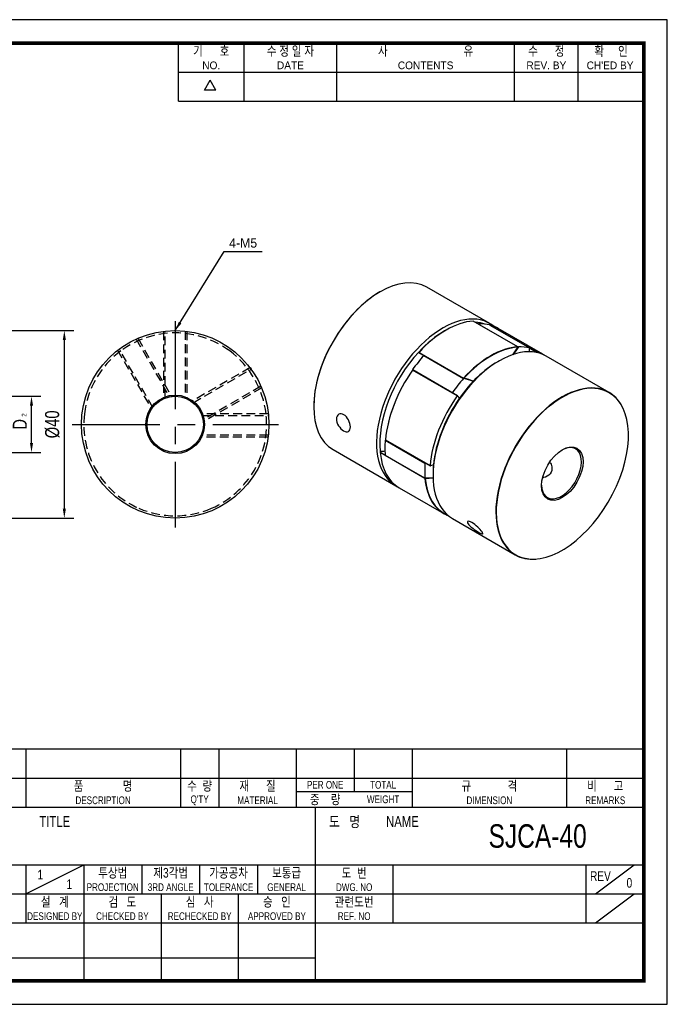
# Model space of a CAD drawing. Header units: millimetres. Extents: x 0 to 297, y 0 to 210.
# Tile 2 of 2: x 159 to 297, y 0 to 210. Entities that reach past the tile are written whole.
import ezdxf
from ezdxf.enums import TextEntityAlignment as Align

# ---------------------------------------------------------------- set-up
doc = ezdxf.new("R2010")
doc.units = ezdxf.units.MM
doc.header["$LTSCALE"] = 15
for name, pattern in [('CENTER', [2, 1.25, -0.25, 0.25, -0.25]), ('DASHED', [0.75, 0.5, -0.25]), ('HIDDEN2', [0.1875, 0.125, -0.0625])]:
    doc.linetypes.add(name, pattern=pattern)
doc.layers.get('0').update_dxf_attribs({"linetype": 'CONTINUOUS'})
doc.layers.get('Defpoints').update_dxf_attribs({"linetype": 'CONTINUOUS'})
for name, color, linetype in [('BM', 2, 'CONTINUOUS'), ('CT', 1, 'CENTER'), ('D', 7, 'CONTINUOUS'), ('DIM', 7, 'CONTINUOUS'), ('HD', 4, 'DASHED')]:
    doc.layers.add(name, color=color, linetype=linetype)
doc.styles.get("Standard").update_dxf_attribs({"font": 'Gulim.ttf', "width": 0.8, "height": 3})
doc.dimstyles.new('LIM', dxfattribs={"dimtxt": 2, "dimasz": 2, "dimexe": 2, "dimexo": 1, "dimgap": 1, "dimtad": 1, "dimdec": 3, "dimzin": 9, "dimdsep": 46, "dimtxsty": 'Standard', "dimcen": 3, "dimclrd": 1, "dimclre": 1, "dimadec": 0, "dimazin": 0, "dimtfac": 1, "dimtdec": 3, "dimtmove": 0, "dimatfit": 3, "dimfxl": 0, "dimtolj": 1, "dimtzin": 0, "dimarcsym": 0})

# ---------------------------------------------------------------- blocks, each defined once
blk = doc.blocks.new('*D107')
at = {"layer": 'Defpoints', "color": 0}
for p in [(149.13, 129.69), (161.38, 129.69), (149.13, 117.69)]:
    blk.add_point(p, dxfattribs=at)
at = {"layer": 'DIM', "color": 1, "lineweight": -2}
for p, q in [((150.13, 129.69), (163.38, 129.69)), ((161.38, 119.69), (161.38, 127.69)), ((150.13, 117.69), (163.38, 117.69))]:
    blk.add_line(p, q, dxfattribs=at)
at = {"layer": 'DIM', "color": 1}
for points in [[(161.05, 127.69), (161.71, 127.69), (161.38, 129.69)], [(161.05, 119.69), (161.71, 119.69), (161.38, 117.69)]]:
    blk.add_solid(points, dxfattribs=at)
at = {"layer": 'DIM', "color": 0, "insert": (158.88, 123.69), "char_height": 3, "attachment_point": 5, "rotation": 90}
blk.add_mtext('\\A1;D', dxfattribs=at)
blk = doc.blocks.new('*D108')
at = {"layer": 'Defpoints', "color": 0}
for p in [(149.33, 143.69), (149.33, 103.69), (168.38, 103.69)]:
    blk.add_point(p, dxfattribs=at)
at = {"layer": 'DIM', "color": 1, "lineweight": -2}
for p, q in [((150.33, 143.69), (170.38, 143.69)), ((168.38, 141.69), (168.38, 105.69)), ((150.33, 103.69), (170.38, 103.69))]:
    blk.add_line(p, q, dxfattribs=at)
at = {"layer": 'DIM', "color": 1}
for points in [[(168.05, 141.69), (168.71, 141.69), (168.38, 143.69)], [(168.05, 105.69), (168.71, 105.69), (168.38, 103.69)]]:
    blk.add_solid(points, dxfattribs=at)
at = {"layer": 'DIM', "color": 0, "insert": (165.84, 123.69), "char_height": 3, "attachment_point": 5, "rotation": 90}
blk.add_mtext('\\A1;%%C40', dxfattribs=at)

msp = doc.modelspace()

# ---------------------------------------------------------------- linework, layer by layer
for p, q in [((192.7139, 192.6407), (192.7139, 205)), ((206.7211, 192.6407), (206.7211, 205)), ((226.4959, 192.6407), (226.4959, 205)), ((264.3976, 192.6407), (264.3976, 205)), ((277.9928, 192.6407), (277.9928, 205)), ((192.7139, 198.8204), (291.588, 198.8204)), ((198.2565, 194.9765), (199.4924, 197.1172)), ((200.7283, 194.9765), (199.4924, 197.1172)), ((200.7283, 194.9765), (198.2565, 194.9765)), ((192.7139, 192.6407), (291.588, 192.6407)), ((292, 54.437), (147.8086, 54.437)), ((160.1679, 54.437), (160.1679, 42.0778)), ((193.1259, 54.437), (193.1259, 42.0778)), ((201.3654, 54.437), (201.3654, 42.0778)), ((217.8444, 54.437), (217.8444, 42.0778)), ((230.2037, 54.437), (230.2037, 45.3736)), ((242.563, 54.437), (242.563, 42.0778)), ((275.521, 54.437), (275.521, 42.0778)), ((147.8086, 48.2574), (292, 48.2574)), ((217.8444, 45.3736), (242.563, 45.3736)), ((147.8086, 42.0778), (292, 42.0778)), ((221.9642, 5), (221.9642, 42.0778)), ((147.8086, 29.7185), (292, 29.7185)), ((160.1679, 23.5389), (172.5271, 29.7185)), ((160.1679, 29.7185), (160.1679, 17.3593)), ((172.5271, 29.7185), (172.5271, 5)), ((184.8864, 29.7185), (184.8864, 23.5389)), ((197.2457, 29.7185), (197.2457, 23.5389)), ((209.6049, 29.7185), (209.6049, 23.5389)), ((238.4432, 29.7185), (238.4432, 17.3593)), ((279.6407, 29.7185), (279.6407, 17.3593)), ((281.7006, 23.5389), (289.9401, 29.7185)), ((147.8086, 23.5389), (221.9642, 23.5389)), ((189.0061, 23.5389), (189.0061, 5)), ((205.4852, 23.5389), (205.4852, 5)), ((221.9642, 23.5389), (292, 23.5389)), ((281.7006, 17.3593), (289.9401, 23.5389)), ((147.8086, 17.3593), (292, 17.3593)), ((147.8086, 9.8798), (221.9642, 9.8798))]:
    msp.add_line(p, q)
msp.add_lwpolyline([(297, 210), (0, 210), (0, 0), (297, 0)], close=True)
msp.add_lwpolyline([(292, 205, 0.8, 0.8, 0), (5, 205, 0.8, 0.8, 0), (5, 5, 0.8, 0.8, 0), (292, 5, 0.8, 0.8, 0)], format="xyseb", close=True)
at = {"layer": 'BM', "linetype": 'Continuous'}
for p, q in [((259.1162, 145.2074), (245.7166, 152.9437)), ((265.1083, 140.2282), (255.5977, 145.7191)), ((265.1189, 140.2259), (255.6057, 145.7183)), ((256.7583, 145.1012), (256.7565, 145.0877)), ((256.7565, 145.0877), (265.1994, 140.2132)), ((249.8233, 143.8086), (249.4698, 143.6044)), ((259.163, 144.8728), (259.1212, 144.8901)), ((259.163, 144.8728), (267.6058, 139.9983)), ((259.2475, 144.841), (268.7581, 139.3501)), ((270.4653, 138.655), (260.9547, 144.1459)), ((243.9896, 139.0086), (243.9853, 139.1243)), ((243.9907, 139.0068), (253.549, 133.4883)), ((244.049, 139.0514), (253.5595, 133.5605)), ((265.1994, 140.2132), (265.2436, 140.2022)), ((268.7566, 139.2554), (267.6035, 139.921)), ((267.6065, 139.9912), (267.6058, 139.9983)), ((268.8474, 139.0598), (268.7566, 139.2554)), ((245.0893, 138.3516), (245.0451, 138.3386)), ((245.0893, 138.3516), (253.5321, 133.4771)), ((261.1724, 137.2562), (260.8189, 137.052)), ((284.5721, 130.5104), (271.1724, 138.2467)), ((252.1725, 129.7744), (242.6619, 135.2653)), ((242.6821, 135.399), (242.6828, 135.3579)), ((242.6828, 135.3579), (251.1257, 130.4835)), ((252.248, 129.7794), (242.7076, 135.2875)), ((253.5303, 133.4396), (253.5321, 133.4771)), ((251.1257, 130.4835), (251.1674, 130.5)), ((252.283, 129.7444), (252.6051, 129.1767)), ((236.8492, 120.3226), (236.8255, 120.3045)), ((236.8492, 120.3226), (245.292, 115.4482)), ((236.8875, 120.3827), (246.3981, 114.8917)), ((236.8977, 120.3555), (246.4215, 114.8569)), ((225.7166, 118.3027), (239.1162, 110.5664)), ((235.7715, 117.9546), (235.7528, 117.7796)), ((235.7528, 117.7796), (236.8249, 117.1606)), ((245.2667, 112.187), (235.7561, 117.678)), ((236.8255, 117.1539), (236.8492, 117.114)), ((236.8492, 117.114), (245.292, 112.2395)), ((245.3108, 115.4055), (245.292, 115.4482)), ((247.1206, 115.0412), (246.5038, 114.8492)), ((245.292, 112.2395), (245.3108, 112.2549)), ((247.0303, 113.1695), (247.0303, 112.7613)), ((239.8233, 110.1581), (249.3339, 104.6672)), ((251.1724, 103.6057), (264.5721, 95.8694))]:
    msp.add_line(p, q, dxfattribs=at)
at = {"layer": 'BM', "linetype": 'HIDDEN2'}
for p, q in [((208.0166, 135.7948), (208.2166, 135.4484)), ((210.5143, 131.4633), (210.3143, 131.8097))]:
    msp.add_line(p, q, dxfattribs=at)
at = {"layer": 'BM', "linetype": 'Continuous'}
for radius in [20, 6.25, 6]:
    msp.add_circle((192.0354, 123.6927), radius, dxfattribs=at)
at = {"layer": 'BM', "linetype": 'HIDDEN2'}
for start, end in [(53.437996, 126.562004), (126.562004, 173.437996), (6.562004, 53.437996), (173.437996, 246.562004), (293.437996, 6.562004), (246.562004, 293.437996)]:
    msp.add_arc((192.0354, 123.6927), 19.5, start, end, dxfattribs=at)
at = {"layer": 'BM', "linetype": 'Continuous'}
for centre, radius, start, end in [((259.2268, 144.796), 0.05, 75.503557, 106.158435), ((265.0939, 140.1826), 0.05, 0, 60), ((265.0939, 140.1826), 0.05, 323.040072, 0), ((242.6826, 135.2442), 0.05, 60, 144.717235), ((253.574, 133.5316), 0.05, 240, 260.113946), ((236.9227, 120.3988), 0.05, 175.134994, 240), ((236.6522, 117.758), 0.8996, 178.62759, 185.106016)]:
    msp.add_arc(centre, radius, start, end, dxfattribs=at)
for centre, major_axis, ratio, start_param, end_param in [((235.7166, 135.6232), (10, 17.3205), 0.57735027, 0, 3.14159265), ((235.6812, 135.6436), (-9.975, -17.2772), 0.57735027, 3.92699082, 5.49903918), ((249.1162, 127.8869), (-10, -17.3205), 0.57735027, 3.04953882, 6.28318531), ((249.8233, 127.4786), (10, 17.3205), 0.57735027, 0.36479531, 1.20600102), ((249.4698, 127.6828), (-9.75, -16.8875), 0.57735027, 3.24518014, 3.43132878), ((265.0438, 135.021), (-10.8247, -18.749), 0.57735027, 4.49889843, 4.50087548), ((250.9017, 126.856), (10, 17.3205), 0.57735027, 0.16518172, 0.35841706), ((249.4698, 127.6828), (9.75, 16.8875), 0.57735027, 0.78539816, 1.19446836), ((259.2268, 144.796), (-0.025, -0.0433), 0.57735027, 3.30039612, 3.94720933), ((259.2268, 144.796), (-0.0125, -0.0484), 0.80622277, 2.92157375, 3.14159265), ((250.9547, 126.8254), (-10, -17.3205), 0.57735027, 3.14159265, 3.30039612), ((249.4698, 127.6828), (9.75, 16.8875), 0.57735027, 1.19446836, 2.47072307), ((261.1724, 120.9262), (-10, -17.3205), 0.57735027, 3.14159265, 6.28318531), ((259.3339, 121.9877), (10, 17.3205), 0.57735027, 0.36479531, 1.20600102), ((259.3693, 121.9673), (9.975, 17.2772), 0.57735027, 0.36479531, 1.20600102), ((273.5114, 130.1322), (-10.8647, -18.8183), 0.57735027, 4.50401843, 4.59564726), ((273.5079, 130.1343), (-10.8397, -18.775), 0.57735027, 4.49979062, 4.59393681), ((273.5291, 130.122), (10.8247, 18.749), 0.57735027, 1.35730577, 1.44977593), ((265.0939, 140.1826), (-0.025, -0.0433), 0.57735027, 3.14159265, 3.50638796), ((265.0939, 140.1826), (0.003, -0.0499), 0.7627685, 1.10352961, 2.67432593), ((259.387, 121.9571), (10, 17.3205), 0.57735027, 0.16518172, 0.35841706), ((252.3159, 132.0167), (10.8247, 18.749), 0.57735027, 5.40522778, 5.44947831), ((260.4653, 121.3345), (-10, -17.3205), 0.57735027, 3.10622994, 3.30039612), ((250.9017, 126.856), (10, 17.3205), 0.57735027, 1.21237927, 1.40561461), ((236.7808, 118.6788), (-10.8397, -18.775), 0.57735027, 3.35020422, 3.35419102), ((260.8189, 121.1304), (9.75, 16.8875), 0.57735027, 0.78539816, 1.42352552), ((250.9194, 126.8458), (-9.975, -17.2772), 0.57735027, 4.55358551, 5.39479123), ((250.9547, 126.8254), (10, 17.3205), 0.57735027, 1.41199286, 2.25319857), ((242.6826, 135.2442), (-0.025, -0.0433), 0.57735027, 3.14159265, 4.55358551), ((257.994, 145.0684), (-10.8397, -18.775), 0.57735027, 5.54698817, 5.55069455), ((259.387, 121.9571), (10, 17.3205), 0.57735027, 1.21237927, 1.40561461), ((245.2448, 113.7921), (-10.8247, -18.749), 0.57735027, 3.18782977, 3.35508321), ((245.2236, 113.8043), (-10.8397, -18.775), 0.57735027, 3.18518058, 3.35419102), ((253.574, 133.5316), (0.025, 0.0433), 0.57735027, 1.20600102, 3.14159265), ((245.1918, 113.8227), (-10.8397, -18.775), 0.57735027, 3.18218986, 3.3499632), ((253.574, 133.5316), (0.0369, -0.0337), 0.29129175, 0.6479115, 2.21870783), ((253.574, 133.5316), (0.0086, 0.0493), 0.79883518, 3.14159265, 4.42777853), ((245.2271, 113.8023), (-10.8647, -18.8183), 0.57735027, 3.18442721, 3.3499632), ((274.5721, 113.1899), (-10, -17.3205), 0.57735027, 3.14159265, 6.28318531), ((274.6074, 113.1695), (9.975, 17.2772), 0.57735027, 0, 3.25038128), ((266.4368, 140.1939), (-10.8397, -18.775), 0.57735027, 5.54698817, 5.55033251), ((266.458, 140.1817), (-10.8247, -18.749), 0.57735027, 5.54609598, 5.5518734), ((274.6074, 113.1695), (9.975, 17.2772), 0.57735027, 3.29979938, 6.28318531), ((274.5721, 113.1899), (-10, -17.3205), 0.57735027, 2.83236999, 3.14159265), ((260.4653, 121.3345), (-10, -17.3205), 0.57735027, 4.55358551, 5.39479123), ((260.8189, 121.1304), (-9.75, -16.8875), 0.57735027, 4.56511818, 5.38325856), ((250.9017, 126.856), (-10, -17.3205), 0.57735027, 5.40116947, 5.59440481), ((243.8306, 108.6314), (10.8247, 18.749), 0.57735027, 1.2565635, 1.2606881), ((243.8518, 108.6192), (10.8397, 18.775), 0.57735027, 1.25712474, 1.25979592), ((236.9227, 120.3988), (0.0498, -0.0042), 0.51493102, 3.14159265, 3.97344788), ((236.9227, 120.3988), (0.0498, -0.0042), 0.51493102, 2.40265155, 3.14159265), ((236.9227, 120.3988), (0.025, 0.0433), 0.57735027, 2.25319857, 3.14159265), ((249.8233, 127.4786), (10, 17.3205), 0.57735027, 2.45919041, 3.14159265), ((242.3987, 137.7424), (-10.8397, -18.775), 0.57735027, 0.33834553, 0.40952737), ((274.4307, 113.2716), (3, 5.1962), 0.57735027, 2.37681666, 6.28318531), ((274.4307, 113.2716), (3, 5.1962), 0.57735027, 0, 0.764776), ((259.387, 121.9571), (-10, -17.3205), 0.57735027, 5.40116947, 5.59440481), ((252.2947, 103.7447), (10.8397, 18.775), 0.57735027, 1.25724141, 1.25979592), ((252.3159, 103.7324), (10.8247, 18.749), 0.57735027, 1.25679205, 1.2606881), ((260.8189, 121.1304), (9.75, 16.8875), 0.57735027, 2.24166591, 2.35619449), ((245.3019, 112.2115), (0.025, 0.0433), 0.57735027, 1.17442047, 2.45919041), ((245.3019, 112.2115), (0.0498, 0.0047), 0.63365031, 3.86990714, 5.44070347), ((259.3339, 121.9877), (10, 17.3205), 0.57735027, 2.45919041, 3.23364649), ((252.2947, 132.029), (-10.8397, -18.775), 0.57735027, 0.31100041, 0.43514255), ((252.3159, 132.0167), (-10.8247, -18.749), 0.57735027, 0.31010822, 0.43314485), ((245.3019, 112.2115), (-0.0005, -0.05), 0.77626424, 1.15758583, 2.15878449), ((252.2982, 132.0269), (-10.8647, -18.8183), 0.57735027, 0.31522823, 0.43581012), ((259.3693, 121.9673), (9.975, 17.2772), 0.57735027, 2.45919041, 3.20498014), ((249.1162, 127.8869), (-10, -17.3205), 0.57735027, 0, 0.03536271), ((259.3693, 121.9673), (9.975, 17.2772), 0.57735027, 3.20498014, 3.21816732), ((274.5721, 113.1899), (-10, -17.3205), 0.57735027, 0, 0.37903512), ((274.6074, 113.1695), (9.975, 17.2772), 0.57735027, 3.25038128, 3.29979938)]:
    msp.add_ellipse(centre, major_axis=major_axis, ratio=ratio, start_param=start_param, end_param=end_param, dxfattribs=at)
msp.add_ellipse((274.6074, 113.1695), major_axis=(-3.125, -5.4127), ratio=0.57735027, dxfattribs=at)
for points, knots in [([(255.5977, 145.7191), (255.6006, 145.7193), (255.6029, 145.7192), (255.6044, 145.7188), (255.6051, 145.7186), (255.6056, 145.7184), (255.606, 145.7182)], [0, 0, 0, 0, 0.098894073, 0.098894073, 0.098894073, 0.13823225, 0.13823225, 0.13823225, 0.13823225]), ([(243.9896, 139.0086), (243.9896, 139.0071), (243.9906, 139.0065), (243.9923, 139.0066), (243.9943, 139.0068), (243.9973, 139.0081), (244.0012, 139.0104), (244.0049, 139.0125), (244.0095, 139.0156), (244.0147, 139.0197), (244.0184, 139.0226), (244.0225, 139.026), (244.0269, 139.0298), (244.0302, 139.0328), (244.0338, 139.0361), (244.0373, 139.0395), (244.0403, 139.0424), (244.0433, 139.0454), (244.0461, 139.0484), (244.0471, 139.0494), (244.048, 139.0504), (244.049, 139.0514)], [0, 0, 0, 0, 0.18808963, 0.18808963, 0.18808963, 0.40977389, 0.40977389, 0.40977389, 0.61864419, 0.61864419, 0.61864419, 0.76444172, 0.76444172, 0.76444172, 0.87611138, 0.87611138, 0.87611138, 0.96887664, 0.96887664, 0.96887664, 1, 1, 1, 1]), ([(268.7581, 139.3501), (268.7556, 139.3507), (268.7532, 139.3506), (268.7511, 139.3497), (268.7491, 139.3489), (268.7473, 139.3473), (268.7459, 139.3453), (268.7439, 139.3424), (268.7425, 139.3385), (268.7417, 139.3342), (268.7405, 139.3281), (268.7403, 139.321), (268.7408, 139.3136), (268.7415, 139.3042), (268.7433, 139.294), (268.7461, 139.2838), (268.7487, 139.2743), (268.7522, 139.2645), (268.7566, 139.2554)], [0, 0, 0, 0, 0.09889407, 0.09889407, 0.09889407, 0.19697745, 0.19697745, 0.19697745, 0.33570661, 0.33570661, 0.33570661, 0.52868589, 0.52868589, 0.52868589, 0.77273027, 0.77273027, 0.77273027, 1, 1, 1, 1]), ([(252.283, 129.7444), (252.2789, 129.7517), (252.2737, 129.7584), (252.2678, 129.7643), (252.2608, 129.7712), (252.2527, 129.7771), (252.244, 129.7815), (252.2359, 129.7857), (252.227, 129.7888), (252.218, 129.7901), (252.2116, 129.791), (252.2051, 129.7911), (252.1988, 129.79), (252.1939, 129.7892), (252.1891, 129.7876), (252.1848, 129.7853), (252.1812, 129.7833), (252.1779, 129.7807), (252.1751, 129.7776), (252.1742, 129.7766), (252.1733, 129.7755), (252.1725, 129.7744)], [0, 0, 0, 0, 0.18808963, 0.18808963, 0.18808963, 0.40977389, 0.40977389, 0.40977389, 0.61864419, 0.61864419, 0.61864419, 0.76444172, 0.76444172, 0.76444172, 0.87611138, 0.87611138, 0.87611138, 0.96887664, 0.96887664, 0.96887664, 1, 1, 1, 1]), ([(227.9655, 122.3072), (227.5728, 122.5339), (227.1721, 122.9319), (226.5898, 123.8607), (226.4147, 124.3932), (226.4232, 125.2935), (226.6035, 125.6602), (227.2051, 126.0079), (227.6103, 125.9797), (228.3859, 125.5323), (228.7531, 125.1112), (229.2541, 124.1364), (229.3927, 123.5873), (229.385, 122.6753), (229.2385, 122.3326), (228.7258, 122.0354), (228.3582, 122.0805), (227.9655, 122.3072)], [0, 0, 0, 0, 0.125, 0.125, 0.25, 0.25, 0.375, 0.375, 0.5, 0.5, 0.625, 0.625, 0.75, 0.75, 0.875, 0.875, 1, 1, 1, 1]), ([(271.8914, 115.6229), (272.1394, 115.3783), (272.3133, 115.0308), (272.45, 114.1391), (272.3198, 113.5812), (271.6608, 112.7142), (271.1377, 112.4217), (270.5324, 112.3143), (270.4669, 112.3055), (270.4014, 112.2992)], [0.531223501, 0.531223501, 0.531223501, 0.531223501, 0.625, 0.625, 0.75, 0.75, 0.875, 0.875, 0.890136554, 0.890136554, 0.890136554, 0.890136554]), ([(246.3981, 114.8917), (246.3978, 114.8879), (246.3983, 114.884), (246.3996, 114.8804), (246.4009, 114.8768), (246.4029, 114.8733), (246.4054, 114.8702), (246.4089, 114.8658), (246.4135, 114.862), (246.4184, 114.8588), (246.4253, 114.8543), (246.4333, 114.851), (246.4415, 114.8487), (246.4518, 114.8458), (246.4629, 114.8444), (246.4738, 114.8445), (246.484, 114.8447), (246.4943, 114.8462), (246.5038, 114.8492)], [0, 0, 0, 0, 0.09889407, 0.09889407, 0.09889407, 0.19697745, 0.19697745, 0.19697745, 0.33570661, 0.33570661, 0.33570661, 0.52868589, 0.52868589, 0.52868589, 0.77273027, 0.77273027, 0.77273027, 1, 1, 1, 1]), ([(257.4809, 100.7504), (257.6754, 100.4721), (257.72, 100.314), (257.4773, 100.2876), (257.1845, 100.4187), (256.4072, 100.8682), (255.9269, 101.1836), (255.0608, 101.8543), (254.6962, 102.1994), (254.3125, 102.7499), (254.2978, 102.9518), (254.6102, 103.0667), (254.9309, 102.9786), (255.7171, 102.5229), (256.1653, 102.1654), (256.9501, 101.4153), (257.2864, 101.0287), (257.4809, 100.7504)], [0, 0, 0, 0, 0.125, 0.125, 0.25, 0.25, 0.375, 0.375, 0.5, 0.5, 0.625, 0.625, 0.75, 0.75, 0.875, 0.875, 1, 1, 1, 1])]:
    msp.add_open_spline(points, degree=3, knots=knots, dxfattribs=at)
for points, weights in [([(265.1292, 140.1622), (265.1355, 140.1547), (265.1338, 140.1525)], [1, 0.881822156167, 0.859010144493]), ([(242.6418, 135.2731), (242.6406, 135.2714), (242.6473, 135.2646)], [0.859314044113, 0.882598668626, 1]), ([(242.6619, 135.2653), (242.6437, 135.2758), (242.6418, 135.2731)], [1, 0.824508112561, 0.859314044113])]:
    msp.add_rational_spline(points, weights, degree=2, dxfattribs=at)
at = {"layer": 'CT'}
for p, q in [((192.0354, 145.6927), (192.0354, 101.6927)), ((170.0354, 123.6927), (214.0354, 123.6927))]:
    msp.add_line(p, q, dxfattribs=at)
at = {"layer": 'HD', "color": 1, "linetype": 'HIDDEN2'}
for p, q in [((189.5256, 143.5346), (189.5256, 129.1425)), ((194.5256, 143.5371), (194.5256, 129.1516)), ((184.0983, 141.9958), (191.2327, 129.6387)), ((179.7452, 139.5357), (187.0045, 126.9622)), ((208.0166, 135.7948), (195.5179, 128.5786)), ((210.5143, 131.4633), (198.0101, 124.244)), ((211.9053, 125.9705), (197.5862, 125.9705)), ((211.8493, 120.9705), (197.3824, 120.9705))]:
    msp.add_line(p, q, dxfattribs=at)
at = {"layer": 'HD', "linetype": 'HIDDEN2'}
for p, q in [((189.9256, 129.3095), (189.9256, 143.5812)), ((194.1256, 143.5839), (194.1256, 129.3171)), ((183.7059, 141.8756), (190.8124, 129.5667)), ((187.2579, 127.3234), (180.0916, 139.7357)), ((195.8613, 128.315), (208.2166, 135.4484)), ((210.3143, 131.8097), (197.9547, 124.6739)), ((197.734, 125.5705), (211.9471, 125.5705)), ((211.901, 121.3705), (197.5685, 121.3705))]:
    msp.add_line(p, q, dxfattribs=at)

# ---------------------------------------------------------------- texts
at = {"layer": 'D', "width": 0.8}
for s, height, p in [('기      호', 2.05988, (199.7175, 203.3521)), ('수 정 일 자', 2.05988, (216.6085, 203.3521)), ('사                           유', 2.059877, (245.4468, 203.3521)), ('수      정', 2.05988, (271.1952, 203.3521)), ('확     인', 2.05988, (284.9964, 203.3521)), ('품              명', 2.059877, (176.6469, 46.6095)), ('수  량', 2.05988, (197.2457, 46.6095)), ('재      질', 2.05988, (209.6049, 46.6095)), ('PER ONE', 1.6479, (224.0241, 46.8155)), ('TOTAL', 1.6479, (236.3833, 46.8155)), ('규             격', 2.059877, (259.042, 46.6095)), ('비      고', 2.05988, (283.7605, 46.6095)), ('DESCRIPTION', 1.647902, (176.6469, 43.5197)), ("Q'TY", 1.6479, (197.2457, 43.5197)), ('MATERIAL', 1.6479, (209.6049, 43.5197)), ('중    량', 2.05988, (224.0241, 43.7257)), ('WEIGHT', 1.6479, (236.3833, 43.7257)), ('DIMENSION', 1.6479, (259.042, 43.5197)), ('REMARKS', 1.6479, (283.7605, 43.5197)), ('TITLE', 2.30706, (166.3475, 38.988)), ('도   명', 2.30706, (228.1438, 38.988)), ('NAME', 2.30706, (240.5031, 38.988)), ('SJCA-40', 5, (269.3414, 35.8982)), ('투상법', 2.05988, (178.7068, 28.0706)), ('제3각법', 2.05988, (191.066, 28.0706)), ('가공공차', 2.05988, (203.4253, 28.0706)), ('보통급', 2.05988, (215.7845, 28.0706)), ('도  번', 2.05988, (230.2037, 28.0706)), ('1', 2.0599, (163.2577, 27.6586)), ('REV', 2.05988, (282.7306, 27.3497)), ('1', 2.0599, (169.4373, 25.5988)), ('PROJECTION', 1.6479, (178.7068, 24.9808)), ('3RD ANGLE', 1.6479, (191.066, 24.9808)), ('TOLERANCE', 1.6479, (203.4253, 24.9808)), ('GENERAL', 1.6479, (215.7845, 24.9808)), ('DWG. NO', 1.6479, (230.2037, 24.9808)), ('0', 2.0599, (288.9102, 25.9078)), ('설   계', 2.05988, (166.3475, 21.891)), ('검   도', 2.05988, (180.7666, 21.891)), ('심   사', 2.05988, (197.2457, 21.891)), ('승   인', 2.05988, (213.7247, 21.891)), ('관련도번', 2.05988, (230.2037, 21.891)), ('REF. NO', 1.6479, (230.2037, 18.8012))]:
    msp.add_text(s, height=height, dxfattribs=at).set_placement(p, align=Align.MIDDLE)
at = {"layer": 'D'}
for s, p in [('NO.', (199.7175, 200.2623)), ('DATE', (216.6085, 200.2623)), ('CONTENTS', (245.4468, 200.2623)), ('REV. BY', (271.1952, 200.2623)), ("CH'ED BY", (284.7904, 200.2623))]:
    msp.add_text(s, height=1.6479, dxfattribs=at).set_placement(p, align=Align.MIDDLE)
at = {"layer": 'D', "width": 0.8}
for s, height, p in [('DESIGNED BY', 1.647902, (166.3475, 17.9772)), ('CHECKED BY', 1.6479, (180.7666, 17.9772)), ('RECHECKED BY', 1.647902, (197.2457, 17.9772)), ('APPROVED BY', 1.647902, (213.7247, 17.9772))]:
    msp.add_text(s, height=height, dxfattribs=at).set_placement(p, align=Align.CENTER)
at = {"layer": 'DIM'}
msp.add_text('4-M5', height=2, dxfattribs=at).set_placement((203.5507, 161.3866))
at = {"layer": 'DIM', "insert": (159.3018, 125.3445), "char_height": 1, "width": 6.6, "attachment_point": 1, "rotation": 90}
msp.add_mtext('2', dxfattribs=at)

# ---------------------------------------------------------------- dimensions: what is measured, and where the dimension line sits
at = {"layer": 'DIM'}
for base, p1, p2, text, picture, middle in [((168.3799, 103.6927), (149.3299, 143.6927), (149.3299, 103.6927), '%%C<>', '*D108', (165.8399, 123.6927)), ((161.3799, 129.6927), (149.1299, 117.6927), (149.1299, 129.6927), 'D', '*D107', (158.8779, 123.6927))]:
    dim = msp.add_linear_dim(base=base, p1=p1, p2=p2, angle=90, text=text, dimstyle='LIM', dxfattribs=at)
    dim.commit()
    dim.dimension.update_dxf_attribs({"geometry": picture, "text_midpoint": middle})

# ---------------------------------------------------------------- leaders
msp.add_leader([(192.0354, 143.6927), (202.4931, 160.5693), (210.6121, 160.5544)], dimstyle='LIM', override={"dimgap": 1, "dimtad": 0}, dxfattribs=at)

doc.saveas('drawing.dxf')
